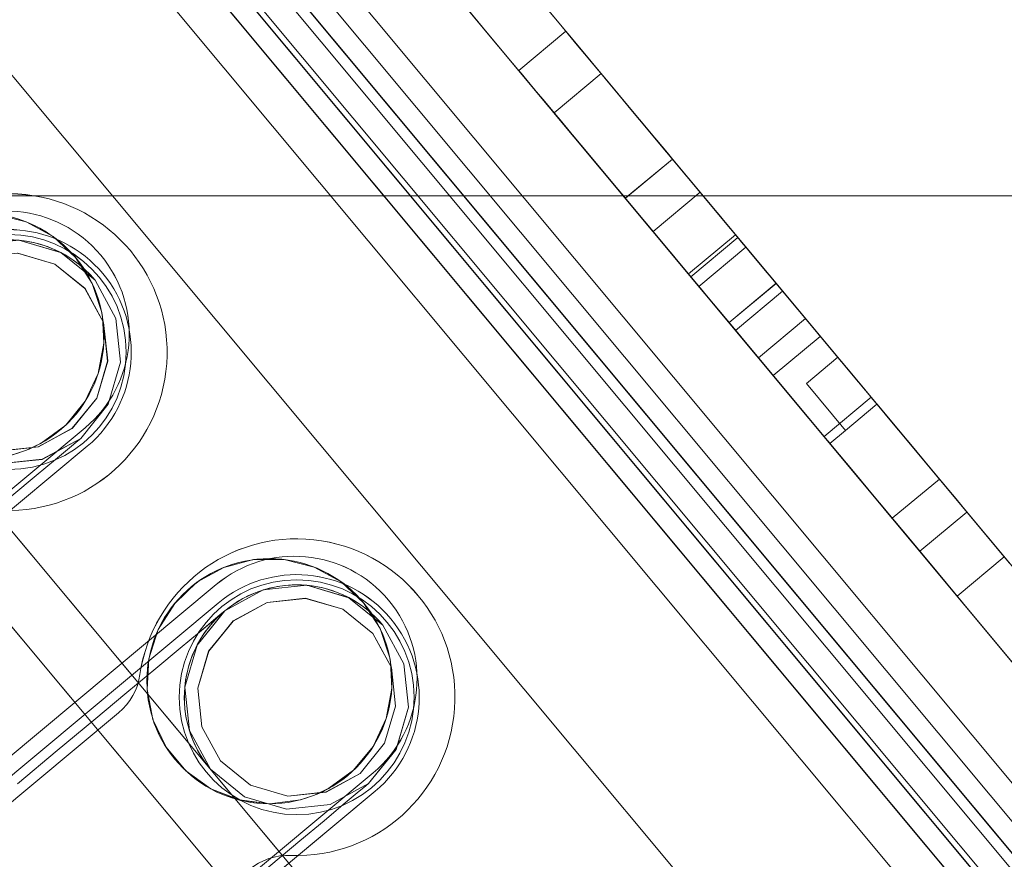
# Model space of a CAD drawing. Header units: millimetres. Extents: x -125266 to 274256, y -711690 to -301689.
# Tile 63 of 256: x -53293 to -53245, y -361020 to -360979. Entities that reach past the tile are written whole.
import ezdxf

# ---------------------------------------------------------------- set-up
doc = ezdxf.new("R2010")
doc.units = ezdxf.units.MM
doc.linetypes.add('CONTINOUS', pattern=[0])
for name, color, linetype, lineweight in [('AD Wall', 8, 'Continuous', 15), ('ARCH', 7, 'Continuous', 0), ('Equipment', 8, 'Continuous', 0), ('HVAC', 170, 'Continuous', 5), ('MEPTEK HVAC-Kitchen Fresh Air Duct', 3, 'Continuous', 30), ('MEPTEK-TEXT1', 7, 'Continuous', 30), ('P-PIPE', 3, 'Continuous', 9)]:
    doc.layers.add(name, color=color, linetype=linetype, lineweight=lineweight)
doc.layers.add('Light Equipment', color=8, linetype='Continuous')
doc.styles.get("Standard").update_dxf_attribs({"font": 'ARIALN.TTF'})
doc.styles.add('Times New Roman', font='times.ttf', dxfattribs={"height": 150})
doc.dimstyles.new('ARA-125', dxfattribs={"dimtxt": 200, "dimasz": 75, "dimexe": 0, "dimexo": 75, "dimgap": 7.5, "dimtad": 0, "dimdec": 0, "dimrnd": 5, "dimdsep": 46, "dimtxsty": 'Times New Roman', "dimblk": 'ARCHTICK', "dimcen": 56.25, "dimdle": 56.25, "dimclrd": 256, "dimclre": 256, "dimclrt": 256, "dimazin": 3, "dimtfac": 1, "dimtdec": 0, "dimtix": 1, "dimtmove": 1, "dimatfit": 3, "dimfxl": 0, "dimtolj": 1, "dimlwd": -1, "dimlwe": 0, "dimarcsym": 0})
pattern_1 = [(22.867872, (419150.544, -703283.92), (-30.845707, 73.1364), [])]

# ---------------------------------------------------------------- blocks, each defined once
blk = doc.blocks.new('A$Cf0359734')
at = {"layer": 'Equipment', "extrusion": (0, 0, -1), "elevation": -15}
for points in [[(-610.078, 1224.798, -3.802846), (-1131.035, 947.449, 3.802846)], [(-563.585, 1106.137, -3.146449), (-1057.949, 842.946, 3.146449)], [(-662.559, 307.718, -2.242091), (-652.378, 313.138, 2.242091)], [(-664.765, 312.976, -0.9995), (-654.171, 318.616, 0.9995)], [(-665.199, 312.179, -0.9995), (-654.606, 317.819, 0.9995)], [(-657.318, 310.143), (-659.373, 309.524), (-661.507, 309.741), (-663.397, 310.752), (-664.757, 312.413), (-665.376, 314.469), (-665.159, 316.602), (-664.148, 318.493), (-662.487, 319.853, -1)], [(-681.98, 297.379, -2.242091), (-671.799, 302.799, 2.242091)], [(-684.186, 302.636, -0.9995), (-673.592, 308.276, 0.9995)], [(-684.621, 301.839, -0.9995), (-674.027, 307.479, 0.9995)], [(-676.739, 299.804), (-678.794, 299.185), (-680.928, 299.401), (-682.818, 300.413), (-684.178, 302.074), (-684.797, 304.129), (-684.58, 306.263), (-683.569, 308.153), (-681.908, 309.513, -1)]]:
    blk.add_lwpolyline(points, format="xyb", close=True, dxfattribs=at)
for points in [[(-591.722, 1158.987, -3.538831), (-1086.084, 895.797), (-1091.774, 906.486), (-1091.58, 906.121), (-1086.084, 895.797), (-1084.559, 898.382), (-1083.015, 900.957), (-1081.46, 903.525), (-1079.888, 906.087), (-1078.303, 908.636), (-1076.702, 911.181)], [(-1077.22, 914.233), (-1087.359, 908.836), (-1091.168, 906.808, 3.626728), (-598.019, 1169.352)], [(-597.218, 1169.311, -3.616317), (-1091.58, 906.121), (-1091.532, 906.208), (-1091.475, 906.293), (-1091.426, 906.38), (-1091.369, 906.465), (-1091.32, 906.552), (-1091.272, 906.639), (-1091.215, 906.724), (-1091.168, 906.808), (-598.022, 1169.351)], [(-597.218, 1169.31, -3.616317), (-1091.582, 906.12, 3.616317), (-597.219, 1169.312)], [(-591.722, 1158.988, -3.538831), (-1086.084, 895.795), (-1084.554, 898.384), (-1083.015, 900.956), (-1081.455, 903.526), (-1079.889, 906.086), (-1078.304, 908.635), (-1076.703, 911.179)], [(-599.158, 1041.719, -0.011713), (-984.646, 836.489), (-990.409, 833.326), (-995.883, 829.759), (-1000.962, 825.886), (-1005.713, 821.665), (-1011.224, 815.871), (-1016.164, 809.592), (-1020.378, 803.047), (-1023.979, 796.101), (-1025.529, 792.694), (-1080.437, 895.526, 3.572618), (-594.649, 1154.151, -3.572618), (-1080.436, 895.526, 3.572618), (-594.65, 1154.151, -3.572618), (-1080.31, 895.593), (-1031.842, 804.552), (-1031.857, 804.516), (-1031.842, 804.552)], [(-546.271, 1063.035, -2.890001), (-1031.776, 804.429), (-1025.527, 792.692)]]:
    blk.add_lwpolyline(points, format="xyb", dxfattribs=at)
for points in [[(-291.028, 543.105), (-743.017, 302.473)], [(-292.438, 545.753), (-744.427, 305.122)], [(-743.016, 302.474), (-291.027, 543.105), (-743.016, 302.474), (-744.425, 305.121)], [(-245.91, 458.357), (-288.208, 537.808), (-740.197, 297.177)], [(-697.897, 217.726), (-740.196, 297.177), (-734.902, 299.996), (-740.196, 297.177), (-288.207, 537.809)], [(-728.008, 310.463), (-306.033, 535.116), (-728.008, 310.463), (-724.248, 303.401)], [(-732.607, 297.82), (-734.016, 300.467), (-294.39, 534.517)], [(-730.802, 304.671), (-301.007, 533.487), (-730.802, 304.671), (-730.238, 303.612)], [(-734.016, 300.466), (-732.606, 297.819), (-292.98, 531.869)], [(-728.72, 303.287), (-299.682, 531.7)], [(-299.821, 529.675), (-300.384, 530.734), (-726.293, 303.987)], [(-726.293, 303.987), (-300.384, 530.734)], [(-725.729, 302.928), (-299.82, 529.675), (-300.384, 530.734)], [(-725.729, 302.928), (-299.82, 529.675)], [(-298.272, 529.051), (-727.31, 300.639), (-727.982, 300.281), (-728.644, 299.928), (-729.285, 299.587), (-729.894, 299.263), (-730.455, 298.964), (-730.974, 298.688), (-731.429, 298.446), (-731.821, 298.237)], [(-728.009, 310.464), (-724.249, 303.401), (-302.273, 528.054), (-724.249, 303.401), (-302.273, 528.054), (-724.249, 303.401)], [(-714.165, 317.833), (-710.581, 319.741), (-707.775, 321.235), (-705.605, 322.391), (-703.672, 323.419), (-702.253, 324.175), (-701.131, 324.772), (-700.083, 325.33), (-698.881, 325.97), (-697.123, 326.906), (-694.735, 328.177), (-692.994, 329.105), (-691.188, 330.066), (-689.404, 331.016), (-687.736, 331.903), (-686.932, 332.332), (-686.196, 332.724), (-685.539, 333.073), (-684.687, 333.527), (-683.972, 333.907), (-683.199, 334.319), (-682.569, 334.654), (-682.029, 334.942), (-681.346, 335.305), (-680.579, 335.714), (-679.589, 336.241), (-678.614, 336.76), (-677.381, 337.417), (-675.83, 338.242), (-673.902, 339.268)], [(-677.24, 340.891), (-678.791, 340.065), (-680.024, 339.408), (-680.998, 338.89), (-681.989, 338.363), (-682.756, 337.954), (-683.439, 337.59), (-683.979, 337.303), (-684.609, 336.967), (-685.382, 336.556), (-686.097, 336.175), (-686.949, 335.722), (-687.606, 335.372), (-688.342, 334.98), (-689.146, 334.552), (-690.814, 333.664), (-692.598, 332.714), (-694.404, 331.753), (-696.145, 330.826), (-698.533, 329.554), (-700.291, 328.619), (-701.493, 327.979), (-702.541, 327.421), (-703.663, 326.823), (-705.082, 326.068), (-707.015, 325.039), (-709.185, 323.883)], [(-690.269, 330.555), (-687.595, 331.979), (-684.969, 333.377), (-682.513, 334.684), (-680.511, 335.75), (-678.997, 336.556), (-678.102, 337.032), (-677.832, 337.176), (-679.242, 339.823)], [(-686.437, 335.994), (-684.245, 337.161), (-682.276, 338.209), (-680.741, 339.027), (-679.602, 339.633), (-679.242, 339.825)], [(-679.242, 339.825), (-679.512, 339.681), (-680.407, 339.204), (-681.921, 338.398), (-683.923, 337.333), (-686.379, 336.025), (-689.005, 334.627), (-691.679, 333.204)], [(-685.026, 333.346), (-683.332, 334.248), (-681.876, 335.024), (-680.621, 335.692), (-680.219, 335.906), (-681.628, 338.553)], [(-681.629, 338.554), (-682.031, 338.34), (-683.286, 337.672), (-684.742, 336.897), (-686.436, 335.995)], [(-693.431, 332.271), (-690.366, 333.903), (-687.411, 335.475), (-684.786, 336.873), (-683.118, 337.761), (-682.001, 338.356), (-681.63, 338.553)], [(-677.832, 337.176), (-678.192, 336.984), (-679.331, 336.378), (-680.866, 335.561), (-682.836, 334.513), (-685.027, 333.346), (-686.437, 335.993)], [(-693.43, 332.269), (-692.021, 329.622), (-688.956, 331.254), (-686.001, 332.827), (-683.376, 334.225), (-681.708, 335.113), (-680.591, 335.708), (-680.22, 335.905)], [(-692.463, 329.387), (-690.795, 330.275), (-689.197, 331.126), (-688, 331.763), (-687.169, 332.206), (-686.899, 332.349), (-688.308, 334.996)], [(-688.309, 334.998), (-688.579, 334.854), (-689.41, 334.411), (-690.607, 333.774), (-692.205, 332.923), (-693.873, 332.035)], [(-695.124, 331.37), (-692.831, 332.59), (-690.592, 333.782), (-689.586, 334.318), (-688.829, 334.721), (-688.421, 334.938), (-688.31, 334.997)], [(-694.002, 328.568), (-692.557, 329.337), (-691.18, 330.07), (-690.19, 330.597), (-689.507, 330.961), (-689.285, 331.079), (-690.694, 333.726)], [(-690.859, 333.64), (-689.45, 330.993)], [(-690.695, 333.727), (-690.917, 333.609), (-691.6, 333.245), (-692.59, 332.718), (-693.967, 331.985), (-695.412, 331.216)], [(-690.697, 333.726), (-691.004, 333.563), (-691.909, 333.081), (-693.567, 332.199), (-695.414, 331.215), (-697.59, 330.056)], [(-691.393, 333.356), (-693.5, 332.234), (-694.983, 331.445), (-695.904, 330.954), (-696.349, 330.717), (-696.222, 330.785), (-695.306, 331.273), (-693.13, 332.431), (-691.944, 333.062), (-691.107, 333.508), (-690.874, 333.632), (-691.499, 333.299), (-692.51, 332.761), (-694.083, 331.924), (-696.296, 330.746), (-698.525, 329.559), (-701.23, 328.119), (-704.449, 326.405)], [(-703.039, 323.757), (-700.99, 324.847), (-699.592, 325.591), (-698.772, 326.028), (-698.444, 326.203), (-698.703, 326.065), (-699.629, 325.572), (-700.958, 324.864), (-702.409, 324.092), (-703.727, 323.39), (-704.638, 322.905), (-704.887, 322.773), (-704.754, 322.843), (-704.161, 323.159), (-702.78, 323.895), (-700.524, 325.095), (-697.835, 326.527), (-694.346, 328.385), (-689.983, 330.707), (-691.393, 333.354)], [(-704.448, 326.406), (-702.399, 327.496), (-701.001, 328.24), (-700.181, 328.677), (-699.852, 328.852), (-700.112, 328.714), (-701.044, 328.218), (-702.367, 327.513), (-703.823, 326.738), (-705.136, 326.039), (-706.047, 325.554), (-706.296, 325.422), (-706.163, 325.492), (-705.57, 325.808), (-704.448, 326.406), (-702.717, 327.327), (-700.292, 328.618), (-697.851, 329.917), (-694.897, 331.49), (-691.392, 333.356)], [(-691.679, 333.203), (-697.593, 330.055)], [(-693.714, 328.721), (-691.421, 329.942), (-689.182, 331.134), (-688.176, 331.669), (-687.419, 332.072), (-687.011, 332.29), (-686.9, 332.349)], [(-695.414, 331.215), (-697.59, 330.056), (-693.429, 332.272)], [(-698.83, 325.997), (-692.461, 329.388), (-693.87, 332.035)], [(-693.871, 332.037), (-697.588, 330.058)], [(-689.287, 331.078), (-689.594, 330.914), (-690.5, 330.432), (-692.157, 329.55), (-694.004, 328.566), (-695.414, 331.214), (-694.004, 328.566), (-698.827, 325.999)], [(-695.123, 331.37), (-697.59, 330.056), (-696.652, 328.293), (-697.59, 330.056)], [(-689.982, 330.708), (-692.089, 329.586), (-693.572, 328.797), (-694.493, 328.306), (-694.938, 328.07), (-694.917, 328.081), (-694.366, 328.374), (-693.159, 329.017), (-691.719, 329.783), (-690.533, 330.415), (-689.696, 330.86), (-689.463, 330.984), (-690.088, 330.651), (-691.338, 329.986), (-693.386, 328.895), (-695.843, 327.588), (-699.035, 325.888), (-703.038, 323.757), (-704.447, 326.404)], [(-690.269, 330.555), (-707.417, 321.426)], [(-695.008, 328.032), (-696.417, 330.679)], [(-699.297, 326.882), (-696.65, 328.291), (-697.589, 330.054), (-696.65, 328.291)], [(-697.589, 330.057), (-697.589, 330.057)], [(-697.589, 330.057), (-697.589, 330.057)], [(-697.589, 330.057), (-697.589, 330.057)], [(-707.418, 321.425), (-708.827, 324.072), (-707.418, 321.425), (-692.022, 329.622)], [(-699.838, 328.86), (-698.429, 326.213)], [(-694.005, 328.566), (-698.828, 325.998), (-699.299, 326.882), (-698.828, 325.998), (-699.299, 326.882), (-698.828, 325.998), (-693.714, 328.721)], [(-696.65, 328.294), (-696.65, 328.294)], [(-696.65, 328.294), (-696.65, 328.294)], [(-696.65, 328.294), (-696.65, 328.294)], [(-696.651, 328.29), (-699.298, 326.881), (-696.651, 328.29), (-699.298, 326.881), (-700.237, 328.644), (-699.298, 326.881)], [(-700.238, 328.647), (-708.826, 324.075)], [(-700.241, 328.645), (-700.241, 328.645)], [(-708.828, 324.074), (-700.241, 328.645)], [(-699.303, 326.882), (-699.303, 326.882)], [(-699.303, 326.882), (-699.303, 326.882)], [(-699.303, 326.882), (-699.303, 326.882)], [(-698.832, 325.998), (-698.832, 325.998)], [(-698.832, 325.998), (-698.832, 325.998)], [(-704.891, 322.77), (-706.301, 325.417)], [(-656.799, 321.012), (-658.291, 321.223), (-659.784, 321.053), (-661.189, 320.516), (-662.42, 319.65), (-663.395, 318.506), (-663.492, 318.345), (-664.052, 317.15), (-664.355, 315.677), (-664.277, 314.177), (-663.832, 312.742), (-663.048, 311.461), (-662.518, 310.887), (-661.961, 310.415)], [(-707.419, 321.426), (-707.419, 321.426)], [(-661.186, 320.519), (-661.186, 320.519)], [(-664.757, 312.412), (-664.672, 312.254), (-664.418, 311.777), (-663.998, 310.988), (-663.421, 309.903), (-662.693, 308.537)], [(-664.766, 312.973), (-664.766, 312.973)], [(-665.199, 312.179), (-665.199, 312.179)], [(-680.611, 310.177), (-680.611, 310.177)], [(-673.591, 308.275), (-673.591, 308.275)], [(-674.469, 307.244), (-674.384, 307.085), (-674.13, 306.608), (-673.711, 305.82), (-673.133, 304.734), (-672.406, 303.368), (-671.54, 301.743), (-670.548, 299.879), (-669.452, 297.82), (-668.262, 295.586)], [(-672.69, 280.493), (-674.048, 283.045), (-675.395, 285.576), (-676.709, 288.043), (-677.972, 290.415), (-679.161, 292.649), (-680.26, 294.714), (-681.25, 296.572), (-682.115, 298.197), (-682.842, 299.563), (-683.42, 300.648), (-683.84, 301.437), (-684.094, 301.914), (-684.178, 302.073)], [(-674.025, 307.48), (-674.025, 307.48)], [(-671.799, 302.801), (-671.799, 302.801)], [(-684.185, 302.635), (-684.185, 302.635)], [(-684.618, 301.84), (-684.618, 301.84)], [(-671.535, 300.672), (-671.535, 300.672)], [(-681.985, 297.378), (-681.985, 297.378)]]:
    blk.add_lwpolyline(points, dxfattribs=at)
for points in [[(-300.443, 532.427), (-730.237, 303.611)], [(-300.864, 525.406), (-722.839, 300.753)], [(-310.659, 510.899), (-706.676, 300.066)], [(-289.408, 506.011), (-713.146, 280.42), (-711.737, 277.773), (-713.146, 280.42)], [(-702.911, 282.47), (-704.632, 281.554), (-706.289, 280.672), (-707.814, 279.86), (-709.153, 279.147), (-710.249, 278.564), (-711.064, 278.13), (-711.567, 277.862), (-711.737, 277.772), (-713.146, 280.419), (-711.737, 277.772), (-287.998, 503.363), (-711.737, 277.772), (-711.567, 277.862), (-711.064, 278.13), (-710.249, 278.564), (-709.153, 279.147), (-707.814, 279.86), (-706.289, 280.672), (-704.632, 281.554)], [(-713.144, 280.421), (-712.975, 280.511), (-712.477, 280.776), (-711.657, 281.213), (-710.561, 281.796), (-709.221, 282.51), (-707.697, 283.321), (-706.039, 284.203), (-704.319, 285.12), (-298.237, 501.311), (-704.319, 285.12), (-706.039, 284.203), (-707.697, 283.321), (-709.221, 282.51), (-710.561, 281.796), (-711.657, 281.213), (-712.477, 280.776), (-712.975, 280.511)], [(-296.827, 498.663), (-702.909, 282.471)], [(-699.297, 326.882), (-696.65, 328.291), (-697.589, 330.054), (-696.65, 328.291)], [(-662.487, 319.852), (-660.431, 320.471), (-658.3, 320.26), (-656.407, 319.243), (-655.047, 317.582), (-654.428, 315.526), (-654.645, 313.393), (-655.656, 311.502), (-657.317, 310.142), (-655.656, 311.502), (-654.645, 313.393), (-654.428, 315.526), (-654.751, 316.591), (-655.047, 317.582), (-655.787, 318.486), (-656.407, 319.243), (-658.3, 320.26), (-660.409, 320.469), (-660.431, 320.471)], [(-662.187, 319.289), (-660.371, 319.835), (-658.482, 319.644), (-656.812, 318.753), (-655.613, 317.279), (-655.062, 315.466), (-655.252, 313.577), (-656.152, 311.909), (-657.618, 310.707), (-659.434, 310.162), (-661.32, 310.347), (-662.993, 311.243), (-664.189, 312.713), (-664.743, 314.531), (-664.55, 316.414), (-663.653, 318.087)], [(-657.618, 310.706), (-659.434, 310.161), (-661.322, 310.351), (-662.995, 311.248), (-664.192, 312.717), (-664.743, 314.53), (-664.552, 316.419), (-663.653, 318.087), (-662.186, 319.289), (-660.371, 319.834), (-658.485, 319.649), (-656.812, 318.752), (-655.615, 317.283), (-655.064, 315.47), (-655.255, 313.582), (-656.151, 311.908)], [(-657.318, 310.144), (-659.374, 309.525), (-661.504, 309.736), (-663.397, 310.753), (-664.757, 312.414), (-665.376, 314.469), (-665.16, 316.603), (-664.148, 318.493), (-662.487, 319.853), (-664.148, 318.493), (-665.16, 316.603), (-665.376, 314.469), (-664.757, 312.414), (-663.397, 310.753), (-661.504, 309.736), (-659.374, 309.525)], [(-664.765, 312.976), (-642.676, 271.485)], [(-643.58, 271.572), (-665.199, 312.179)], [(-679.205, 310.714), (-680.611, 310.176), (-681.842, 309.31), (-682.816, 308.166), (-682.914, 308.005), (-683.474, 306.81), (-683.777, 305.338), (-683.698, 303.837), (-683.254, 302.402), (-682.469, 301.121), (-681.94, 300.547), (-681.383, 300.075), (-680.076, 299.331), (-678.625, 298.941), (-677.119, 298.921), (-675.655, 299.272), (-674.326, 299.98), (-673.217, 300.998), (-672.399, 302.256), (-671.912, 303.677), (-671.8, 305.177), (-672.061, 306.662), (-672.681, 308.031), (-673.623, 309.201), (-674.829, 310.101), (-676.22, 310.672), (-677.712, 310.883)], [(-681.908, 309.513), (-679.852, 310.131), (-677.722, 309.92), (-675.828, 308.903), (-674.468, 307.242), (-673.849, 305.187), (-674.066, 303.054), (-675.077, 301.163), (-676.738, 299.803), (-675.077, 301.163), (-674.066, 303.054), (-673.849, 305.187), (-674.172, 306.252), (-674.468, 307.242), (-675.208, 308.147), (-675.828, 308.903), (-677.722, 309.92), (-679.83, 310.129), (-679.852, 310.131)], [(-681.608, 308.95), (-679.792, 309.495), (-677.903, 309.305), (-676.233, 308.414), (-675.034, 306.939), (-674.483, 305.126), (-674.673, 303.238), (-675.573, 301.57), (-677.039, 300.368), (-678.855, 299.822), (-680.741, 300.008), (-682.414, 300.904), (-683.61, 302.373), (-684.164, 304.192), (-683.971, 306.075), (-683.074, 307.748)], [(-677.039, 300.367), (-678.855, 299.822), (-680.743, 300.012), (-682.416, 300.908), (-683.613, 302.378), (-684.164, 304.191), (-683.973, 306.079), (-683.074, 307.747), (-682.388, 308.309), (-681.608, 308.949), (-679.792, 309.495), (-677.906, 309.309), (-676.233, 308.413), (-675.036, 306.944), (-674.485, 305.131), (-674.676, 303.242), (-675.572, 301.569)], [(-676.739, 299.804), (-678.795, 299.185), (-680.925, 299.397), (-682.819, 300.413), (-684.178, 302.074), (-684.797, 304.13), (-684.581, 306.263), (-683.569, 308.154), (-681.908, 309.514), (-683.569, 308.154), (-684.581, 306.263), (-684.797, 304.13), (-684.178, 302.074), (-682.819, 300.413), (-680.925, 299.397), (-678.795, 299.185)], [(-651.503, 266.785), (-673.593, 308.276)], [(-674.026, 307.477), (-652.408, 266.87)], [(-671.799, 302.799), (-671.853, 302.532), (-671.884, 302.257), (-671.888, 301.983), (-671.865, 301.71), (-671.815, 301.438), (-671.749, 301.174), (-671.654, 300.919), (-671.535, 300.67), (-671.654, 300.919), (-671.749, 301.174), (-671.815, 301.438), (-671.865, 301.71), (-671.888, 301.983), (-671.884, 302.257), (-671.853, 302.532)], [(-684.186, 302.637), (-662.097, 261.146)], [(-663.002, 261.232), (-684.621, 301.839)], [(-671.536, 300.672), (-656.665, 272.74)], [(-680.363, 295.97), (-680.5, 296.203), (-680.661, 296.429), (-680.844, 296.631), (-681.042, 296.825), (-681.256, 296.996), (-681.485, 297.146), (-681.73, 297.274), (-681.982, 297.378), (-681.73, 297.274), (-681.485, 297.146), (-681.256, 296.996), (-681.042, 296.825), (-680.844, 296.631), (-680.661, 296.429), (-680.5, 296.203)]]:
    blk.add_lwpolyline(points, close=True, dxfattribs=at)
at = {"layer": 'Equipment', "extrusion": (0, 0, -1)}
for centre, radius in [((-658.367, 315.222, -15), 6.002), ((-659.903, 315, -15), 5.751), ((-659.903, 315, -15), 5.751), ((-677.793, 304.881, -15), 6), ((-679.324, 304.659, -15), 5.75), ((-679.324, 304.659, -15), 5.75)]:
    blk.add_circle(centre, radius, dxfattribs=at)
for centre, radius, start, end in [((-625.132, 625.132, -15), 625.132, 145.142558, 90.917696), ((-624.647, 624.948, -15), 545.055, 148.86045, 87.1998), ((-624.649, 624.946, -15), 545.055, 148.86045, 87.1998), ((-624.649, 624.946, -15), 545.055, 148.86045, 87.1998), ((-624.649, 624.946, -15), 545.055, 148.86045, 87.1998), ((-624.648, 624.948, -15), 535.053, 147.01591, 89.04434), ((-624.648, 624.948, -15), 535.053, 147.01591, 89.04434)]:
    blk.add_arc(centre, radius, start, end, dxfattribs=at)
blk = doc.blocks.new('ARCH')
at = {"layer": 'AD Wall', "lineweight": 0}
h = blk.add_hatch(dxfattribs=at)
h.set_pattern_fill('ANSI31', color=256, scale=25, angle=-22.1321)
h.set_pattern_definition(pattern_1)
edge = h.paths.add_edge_path()
edge.add_arc((-53209.777, -360694.998), 761.132, 66.950176, 372.725314)
edge.add_line((-52467.341, -360527.338), (-52564.885, -360549.366))
edge.add_arc((-53209.777, -360694.998), 661.132, -293.049824, 12.725314, ccw=False)
edge.add_line((-52950.923, -360086.648), (-52911.77, -359994.631))
h = blk.add_hatch(dxfattribs=at)
h.set_pattern_fill('ANSI31', color=256, scale=25, angle=-22.1321)
h.set_pattern_definition(pattern_1)
edge = h.paths.add_edge_path()
edge.add_arc((-53209.777, -360694.998), 761.132, 66.950176, 372.725314)
edge.add_line((-52467.341, -360527.338), (-52564.885, -360549.366))
edge.add_arc((-53209.777, -360694.998), 661.132, -293.049824, 12.725314, ccw=False)
edge.add_line((-52950.923, -360086.648), (-52911.77, -359994.631))
at = {"layer": 'AD Wall', "lineweight": 0, "extrusion": (0, 0, -1)}
for radius in [761.132, 761.132, 661.132, 661.132]:
    blk.add_arc((53209.777, -360694.998, -5.049), radius, 167.274686, 113.049824, dxfattribs=at)
at = {"layer": 'Light Equipment', "lineweight": 0, "extrusion": (0, 0, -1), "elevation": -5.049}
for points in [[(52997.285, -360133.855, -3.802846), (52619.203, -360587.036, 3.802846)], [(53085.056, -360226.257, -3.146449), (52726.274, -360656.304, 3.146449)], [(53294.175, -361003.134, -2.242091), (53301.564, -360994.277, 2.242091)], [(53290.15, -360999.095, -0.9995), (53297.839, -360989.879, 0.9995)], [(53290.048, -360999.997, -0.9995), (53297.737, -360990.781, 0.9995)], [(53298.116, -360998.913), (53296.445, -361000.261), (53294.387, -361000.864), (53292.255, -361000.639), (53290.37, -360999.613), (53289.022, -360997.942), (53288.419, -360995.884), (53288.643, -360993.752), (53289.67, -360991.866, -1)], [(53280.08, -361020.028, -2.242091), (53287.469, -361011.172, 2.242091)], [(53276.056, -361015.989, -0.9995), (53283.744, -361006.774, 0.9995)], [(53275.953, -361016.892, -0.9995), (53283.641, -361007.676, 0.9995)], [(53284.021, -361015.807), (53282.35, -361017.155), (53280.293, -361017.758), (53278.16, -361017.534), (53276.275, -361016.507), (53274.927, -361014.836), (53274.324, -361012.779), (53274.549, -361010.646), (53275.575, -361008.761, -1)]]:
    blk.add_lwpolyline(points, format="xyb", close=True, dxfattribs=at)
for points in [[(52681.566, -360597.53), (52674.208, -360606.349), (52671.443, -360609.663, 3.626728), (53029.343, -360180.672)], [(53030.101, -360180.409, -3.616317), (52671.32, -360610.454), (52671.332, -360610.355), (52671.353, -360610.255), (52671.365, -360610.156), (52671.386, -360610.056), (52671.399, -360609.957), (52671.411, -360609.858), (52671.432, -360609.758), (52671.443, -360609.663), (53029.342, -360180.674)], [(53030.101, -360180.41, -3.616317), (52671.318, -360610.456, 3.616317), (53030.101, -360180.408)], [(53039.081, -360187.901, -3.538831), (52680.301, -360617.948), (52680.744, -360614.974), (52681.2, -360612.012), (52681.677, -360609.043), (52682.163, -360606.082), (52682.671, -360603.124), (52683.196, -360600.164)], [(53039.082, -360187.901, -3.538831), (52680.301, -360617.947), (52671.003, -360610.189), (52671.321, -360610.454), (52680.301, -360617.947), (52680.74, -360614.977), (52681.2, -360612.01), (52681.673, -360609.046), (52682.163, -360606.081), (52682.671, -360603.122), (52683.196, -360600.162)], [(53076.373, -360299.33, -0.011713), (52796.609, -360634.668), (52792.462, -360639.77), (52788.735, -360645.136), (52785.489, -360650.637), (52782.678, -360656.337), (52779.757, -360663.781), (52777.546, -360671.458), (52776.108, -360679.109), (52775.39, -360686.899), (52775.238, -360690.639), (52685.634, -360616.071, 3.572618), (53038.192, -360193.484, -3.572618), (52685.634, -360616.07, 3.572618), (53038.191, -360193.484, -3.572618), (52685.726, -360615.961), (52764.922, -360682.033), (52764.921, -360682.072), (52764.922, -360682.033)], [(53117.333, -360259.66, -2.890001), (52765.029, -360682.122), (52775.24, -360690.64)]]:
    blk.add_lwpolyline(points, format="xyb", dxfattribs=at)
for points in [[(53549.65, -360645.12), (53221.621, -361038.305)], [(53547.346, -360643.197), (53219.317, -361036.382)], [(53221.622, -361038.304), (53549.65, -360645.119), (53221.622, -361038.304), (53219.319, -361036.382)], [(53623.372, -360706.625), (53554.257, -360648.964), (53226.229, -361042.148)], [(53295.344, -361099.809), (53226.229, -361042.148), (53230.072, -361037.542), (53226.229, -361042.148), (53554.258, -360648.963)], [(53233.017, -361038.693), (53230.714, -361036.772), (53549.771, -360654.341)], [(53230.715, -361036.773), (53233.018, -361038.694), (53552.074, -360656.263)], [(53232.108, -361031.667), (53544.03, -360657.788), (53232.108, -361031.667), (53233.029, -361032.435)], [(53232.513, -361025.249), (53538.76, -360658.173), (53232.513, -361025.249), (53238.657, -361030.375)], [(53234.558, -361032.165), (53545.93, -360658.945)], [(53237.464, -361031.371), (53546.565, -360660.872), (53545.644, -360660.104)], [(53546.565, -360660.872), (53545.644, -360660.104), (53236.542, -361030.602)], [(53236.542, -361030.602), (53545.643, -360660.104)], [(53548.234, -360660.866), (53236.862, -361034.087), (53236.374, -361034.671), (53235.893, -361035.247), (53235.428, -361035.804), (53234.987, -361036.334), (53234.579, -361036.822), (53234.203, -361037.274), (53233.872, -361037.67), (53233.588, -361038.01)], [(53237.464, -361031.371), (53546.565, -360660.872)], [(53232.513, -361025.249), (53238.657, -361030.374), (53544.903, -360663.298), (53238.657, -361030.374), (53544.903, -360663.298), (53238.657, -361030.374)], [(53242.56, -361013.207), (53245.161, -361010.089), (53247.198, -361007.648), (53248.773, -361005.76), (53250.175, -361004.079), (53251.205, -361002.845), (53252.02, -361001.868), (53252.78, -361000.956), (53253.653, -360999.911), (53254.928, -360998.382), (53256.661, -360996.305), (53257.925, -360994.79), (53259.235, -360993.219), (53260.53, -360991.667), (53261.741, -360990.216), (53262.325, -360989.516), (53262.859, -360988.876), (53263.335, -360988.305), (53263.954, -360987.563), (53264.472, -360986.942), (53265.033, -360986.269), (53265.491, -360985.721), (53265.883, -360985.252), (53266.378, -360984.657), (53266.935, -360983.99), (53267.654, -360983.128), (53268.361, -360982.281), (53269.256, -360981.208), (53270.382, -360979.858), (53271.781, -360978.182)], [(53268.078, -360977.936), (53266.952, -360979.286), (53266.057, -360980.359), (53265.35, -360981.206), (53264.632, -360982.068), (53264.074, -360982.735), (53263.579, -360983.329), (53263.187, -360983.799), (53262.73, -360984.347), (53262.169, -360985.02), (53261.65, -360985.641), (53261.031, -360986.383), (53260.555, -360986.954), (53260.021, -360987.594), (53259.437, -360988.294), (53258.226, -360989.745), (53256.932, -360991.297), (53255.621, -360992.867), (53254.357, -360994.383), (53252.624, -360996.46), (53251.349, -360997.989), (53250.476, -360999.034), (53249.716, -360999.946), (53248.901, -361000.922), (53247.871, -361002.157), (53246.469, -361003.838), (53244.894, -361005.726)], [(53259.903, -360992.419), (53261.843, -360990.093), (53263.749, -360987.809), (53265.532, -360985.672), (53266.984, -360983.931), (53268.083, -360982.614), (53268.732, -360981.836), (53268.928, -360981.601), (53266.626, -360979.68)], [(53261.403, -360985.938), (53262.994, -360984.031), (53264.423, -360982.318), (53265.537, -360980.982), (53266.363, -360979.992), (53266.625, -360979.679)], [(53266.624, -360979.679), (53266.429, -360979.914), (53265.779, -360980.692), (53264.68, -360982.009), (53263.228, -360983.75), (53261.445, -360985.887), (53259.539, -360988.171), (53257.599, -360990.497)], [(53268.928, -360981.601), (53268.667, -360981.914), (53267.841, -360982.904), (53266.727, -360984.24), (53265.297, -360985.953), (53263.707, -360987.86), (53261.404, -360985.938)], [(53263.708, -360987.858), (53264.937, -360986.385), (53265.994, -360985.118), (53266.905, -360984.027), (53267.197, -360983.676), (53264.894, -360981.755)], [(53264.893, -360981.754), (53264.601, -360982.104), (53263.69, -360983.196), (53262.633, -360984.462), (53261.404, -360985.936)], [(53256.327, -360992.021), (53258.552, -360989.355), (53260.696, -360986.785), (53262.602, -360984.501), (53263.812, -360983.05), (53264.623, -360982.078), (53264.892, -360981.756)], [(53256.328, -360992.022), (53258.631, -360993.943), (53260.856, -360991.277), (53263, -360988.707), (53264.906, -360986.423), (53266.116, -360984.972), (53266.927, -360984), (53267.196, -360983.678)], [(53258.31, -360994.328), (53259.521, -360992.877), (53260.681, -360991.486), (53261.549, -360990.446), (53262.152, -360989.723), (53262.348, -360989.488), (53260.046, -360987.567)], [(53260.045, -360987.566), (53259.849, -360987.8), (53259.245, -360988.524), (53258.377, -360989.564), (53257.217, -360990.955), (53256.006, -360992.406)], [(53255.099, -360993.494), (53256.762, -360991.5), (53258.388, -360989.551), (53259.118, -360988.676), (53259.667, -360988.018), (53259.963, -360987.663), (53260.044, -360987.567)], [(53294.502, -360988.65), (53293.04, -360989.016), (53291.721, -360989.736), (53290.622, -360990.763), (53289.808, -360992.029), (53289.336, -360993.456), (53289.306, -360993.642), (53289.238, -360994.959), (53289.512, -360996.438), (53290.15, -360997.798), (53291.103, -360998.96), (53292.312, -360999.851), (53293.019, -361000.184), (53293.712, -361000.411)], [(53257.403, -360995.416), (53259.066, -360993.422), (53260.692, -360991.474), (53261.422, -360990.599), (53261.971, -360989.94), (53262.267, -360989.585), (53262.348, -360989.489)], [(53257.193, -360995.667), (53258.242, -360994.41), (53259.241, -360993.212), (53259.96, -360992.351), (53260.455, -360991.757), (53260.617, -360991.563), (53258.314, -360989.642)], [(53258.194, -360989.784), (53260.496, -360991.705)], [(53258.313, -360989.641), (53258.151, -360989.835), (53257.656, -360990.429), (53256.937, -360991.29), (53255.938, -360992.487), (53254.889, -360993.745)], [(53258.311, -360989.643), (53258.088, -360989.91), (53257.431, -360990.698), (53256.229, -360992.139), (53254.888, -360993.747), (53253.309, -360995.639)], [(53257.806, -360990.249), (53256.277, -360992.082), (53255.201, -360993.371), (53254.532, -360994.173), (53254.21, -360994.559), (53254.302, -360994.449), (53254.967, -360993.652), (53256.546, -360991.759), (53257.406, -360990.728), (53258.014, -360990), (53258.183, -360989.797), (53257.729, -360990.341), (53256.995, -360991.22), (53255.854, -360992.588), (53254.248, -360994.513), (53252.63, -360996.452), (53250.667, -360998.806), (53248.331, -361001.606)], [(53250.635, -361003.528), (53252.122, -361001.746), (53253.136, -361000.53), (53253.732, -360999.816), (53253.97, -360999.53), (53253.782, -360999.756), (53253.109, -361000.562), (53252.145, -361001.718), (53251.092, -361002.98), (53250.135, -361004.127), (53249.474, -361004.919), (53249.294, -361005.135), (53249.39, -361005.02), (53249.82, -361004.504), (53250.823, -361003.302), (53252.46, -361001.34), (53254.412, -360999.001), (53256.944, -360995.966), (53260.11, -360992.171), (53257.807, -360990.25)], [(53248.332, -361001.605), (53249.819, -360999.823), (53250.833, -360998.607), (53251.429, -360997.893), (53251.667, -360997.607), (53251.479, -360997.833), (53250.802, -360998.644), (53249.842, -360999.795), (53248.785, -361001.062), (53247.832, -361002.204), (53247.171, -361002.996), (53246.991, -361003.212), (53247.087, -361003.097), (53247.517, -361002.581), (53248.332, -361001.605), (53249.588, -361000.099), (53251.348, -360997.99), (53253.119, -360995.867), (53255.263, -360993.297), (53257.807, -360990.248)], [(53257.599, -360990.497), (53253.307, -360995.642)], [(53290.624, -360990.759), (53290.624, -360990.759)], [(53290.37, -360999.614), (53290.508, -360999.729), (53290.923, -361000.075), (53291.609, -361000.647), (53292.553, -361001.435), (53293.741, -361002.426)], [(53260.615, -360991.565), (53260.392, -360991.832), (53259.735, -360992.62), (53258.533, -360994.061), (53257.192, -360995.669), (53254.889, -360993.748), (53257.192, -360995.669), (53253.691, -360999.864)], [(53260.111, -360992.17), (53258.581, -360994.003), (53257.506, -360995.292), (53256.837, -360996.094), (53256.514, -360996.481), (53256.53, -360996.462), (53256.929, -360995.983), (53257.805, -360994.933), (53258.85, -360993.681), (53259.711, -360992.649), (53260.318, -360991.921), (53260.487, -360991.719), (53260.034, -360992.262), (53259.127, -360993.349), (53257.64, -360995.131), (53255.857, -360997.268), (53253.54, -361000.045), (53250.636, -361003.527), (53248.333, -361001.606)], [(53259.902, -360992.42), (53247.457, -361007.337)], [(53253.689, -360999.867), (53258.312, -360994.326), (53256.009, -360992.405)], [(53254.888, -360993.747), (53253.309, -360995.639), (53256.329, -360992.02)], [(53256.008, -360992.404), (53253.311, -360995.637)], [(53255.099, -360993.493), (53253.309, -360995.639), (53254.842, -360996.919), (53253.309, -360995.639)], [(53247.457, -361007.337), (53245.154, -361005.416), (53247.457, -361007.337), (53258.63, -360993.944)], [(53256.464, -360996.541), (53254.161, -360994.62)], [(53257.191, -360995.67), (53253.691, -360999.865), (53252.921, -360999.224), (53253.691, -360999.865), (53252.921, -360999.224), (53253.691, -360999.865), (53257.402, -360995.416)], [(53252.923, -360999.224), (53254.845, -360996.921), (53253.311, -360995.641), (53254.845, -360996.921)], [(53253.31, -360995.638), (53253.31, -360995.638)], [(53253.31, -360995.638), (53253.31, -360995.638)], [(53253.31, -360995.638), (53253.31, -360995.638)], [(53254.844, -360996.922), (53252.923, -360999.225), (53254.844, -360996.922), (53252.923, -360999.225), (53251.389, -360997.945), (53252.923, -360999.225)], [(53254.843, -360996.917), (53254.843, -360996.917)], [(53254.843, -360996.917), (53254.843, -360996.917)], [(53254.843, -360996.917), (53254.843, -360996.917)], [(53251.677, -360997.595), (53253.98, -360999.516)], [(53251.387, -360997.943), (53245.155, -361005.413)], [(53251.385, -360997.945), (53251.385, -360997.945)], [(53245.153, -361005.415), (53251.385, -360997.945)], [(53290.15, -360999.098), (53290.15, -360999.098)], [(53252.918, -360999.225), (53252.918, -360999.225)], [(53252.918, -360999.225), (53252.918, -360999.225)], [(53252.918, -360999.225), (53252.918, -360999.225)], [(53290.049, -360999.997), (53290.049, -360999.997)], [(53253.687, -360999.866), (53253.687, -360999.866)], [(53253.687, -360999.866), (53253.687, -360999.866)], [(53249.29, -361005.139), (53246.988, -361003.218)], [(53283.745, -361006.775), (53283.745, -361006.775)], [(53247.455, -361007.337), (53247.455, -361007.337)], [(53283.643, -361007.674), (53283.643, -361007.674)], [(53276.526, -361007.657), (53276.526, -361007.657)], [(53283.321, -361008.06), (53283.459, -361008.176), (53283.874, -361008.521), (53284.56, -361009.094), (53285.504, -361009.882), (53286.692, -361010.873), (53288.106, -361012.053), (53289.727, -361013.405), (53291.519, -361014.9), (53293.462, -361016.521)], [(53295.047, -361032.17), (53292.827, -361030.318), (53290.626, -361028.481), (53288.48, -361026.691), (53286.417, -361024.969), (53284.473, -361023.348), (53282.677, -361021.849), (53281.06, -361020.501), (53279.646, -361019.321), (53278.458, -361018.33), (53277.514, -361017.542), (53276.828, -361016.97), (53276.413, -361016.624), (53276.275, -361016.508)], [(53287.468, -361011.17), (53287.468, -361011.17)], [(53288.515, -361013.042), (53288.515, -361013.042)], [(53276.057, -361015.991), (53276.057, -361015.991)], [(53275.955, -361016.89), (53275.955, -361016.89)], [(53280.076, -361020.031), (53280.076, -361020.031)]]:
    blk.add_lwpolyline(points, dxfattribs=at)
for points in [[(53544.951, -360658.557), (53233.03, -361032.436)], [(53547.207, -360665.22), (53240.96, -361032.296)], [(53565.125, -360678.869), (53257.599, -361047.479), (53259.902, -361049.401), (53257.599, -361047.479)], [(53266.308, -361041.724), (53265.059, -361043.221), (53263.856, -361044.662), (53262.75, -361045.989), (53261.778, -361047.154), (53260.982, -361048.107), (53260.39, -361048.816), (53260.025, -361049.254), (53259.903, -361049.401), (53257.6, -361047.48), (53259.903, -361049.401), (53567.428, -360680.791), (53259.903, -361049.401), (53260.025, -361049.254), (53260.39, -361048.816), (53260.982, -361048.107), (53261.778, -361047.154), (53262.75, -361045.989), (53263.856, -361044.662), (53265.059, -361043.221)], [(53543.598, -360682.348), (53256.191, -361026.843)], [(53257.6, -361047.478), (53257.723, -361047.33), (53258.085, -361046.897), (53258.68, -361046.183), (53259.475, -361045.23), (53260.448, -361044.065), (53261.554, -361042.739), (53262.757, -361041.297), (53264.006, -361039.8), (53558.717, -360686.55), (53264.006, -361039.8), (53262.757, -361041.297), (53261.554, -361042.739), (53260.448, -361044.065), (53259.475, -361045.23), (53258.68, -361046.183), (53258.085, -361046.897), (53257.723, -361047.33)], [(53561.021, -360688.471), (53266.309, -361041.722)], [(53289.67, -360991.867), (53291.341, -360990.519), (53293.394, -360989.912), (53295.531, -360990.141), (53297.417, -360991.167), (53298.764, -360992.838), (53299.368, -360994.896), (53299.143, -360997.028), (53298.117, -360998.914), (53299.143, -360997.028), (53299.368, -360994.896), (53298.764, -360992.838), (53298.065, -360991.973), (53297.417, -360991.167), (53296.391, -360990.608), (53295.531, -360990.141), (53293.394, -360989.912), (53291.362, -360990.513), (53291.341, -360990.519)], [(53290.16, -360992.275), (53291.636, -360991.086), (53293.458, -360990.551), (53295.34, -360990.747), (53297.007, -360991.661), (53298.2, -360993.133), (53298.735, -360994.954), (53298.531, -360996.838), (53297.625, -360998.504), (53296.149, -360999.693), (53294.332, -361000.232), (53292.445, -361000.032), (53290.783, -360999.122), (53289.585, -360997.646), (53289.054, -360995.829), (53289.254, -360993.941)], [(53297.626, -360998.504), (53296.149, -360999.694), (53294.328, -361000.229), (53292.441, -361000.029), (53290.779, -360999.119), (53289.585, -360997.647), (53289.05, -360995.825), (53289.255, -360993.942), (53290.161, -360992.276), (53291.637, -360991.086), (53293.454, -360990.548), (53295.341, -360990.747), (53297.003, -360991.658), (53298.197, -360993.13), (53298.732, -360994.951), (53298.532, -360996.838)], [(53298.116, -360998.913), (53296.445, -361000.26), (53294.392, -361000.867), (53292.255, -361000.639), (53290.369, -360999.613), (53289.021, -360997.942), (53288.418, -360995.884), (53288.643, -360993.751), (53289.669, -360991.866), (53288.643, -360993.751), (53288.418, -360995.884), (53289.021, -360997.942), (53290.369, -360999.613), (53292.255, -361000.639), (53294.392, -361000.867), (53296.445, -361000.26)], [(53252.923, -360999.224), (53254.845, -360996.921), (53253.311, -360995.641), (53254.845, -360996.921)], [(53290.15, -360999.095), (53326.243, -361029.207)], [(53325.373, -361029.467), (53290.049, -360999.997)], [(53277.626, -361006.631), (53276.527, -361007.658), (53275.713, -361008.924), (53275.241, -361010.351), (53275.211, -361010.537), (53275.143, -361011.854), (53275.417, -361013.333), (53276.055, -361014.693), (53277.008, -361015.855), (53278.217, -361016.746), (53278.924, -361017.078), (53279.617, -361017.305), (53281.108, -361017.503), (53282.599, -361017.317), (53284.001, -361016.769), (53285.225, -361015.892), (53286.19, -361014.736), (53286.833, -361013.374), (53287.117, -361011.901), (53287.033, -361010.401), (53286.572, -361008.969), (53285.771, -361007.692), (53284.681, -361006.658), (53283.367, -361005.929), (53281.91, -361005.549), (53280.407, -361005.545), (53278.945, -361005.911)], [(53319.837, -361036.886), (53283.744, -361006.774)], [(53275.575, -361008.761), (53277.247, -361007.414), (53279.3, -361006.807), (53281.437, -361007.035), (53283.322, -361008.061), (53284.67, -361009.732), (53285.273, -361011.79), (53285.048, -361013.922), (53284.022, -361015.808), (53285.048, -361013.922), (53285.273, -361011.79), (53284.67, -361009.732), (53283.97, -361008.867), (53283.322, -361008.061), (53282.296, -361007.502), (53281.437, -361007.035), (53279.3, -361006.807), (53277.267, -361007.407), (53277.247, -361007.414)], [(53283.643, -361007.677), (53318.967, -361037.148)], [(53276.065, -361009.17), (53277.542, -361007.98), (53279.363, -361007.445), (53281.246, -361007.641), (53282.912, -361008.555), (53284.106, -361010.027), (53284.641, -361011.848), (53284.436, -361013.732), (53283.531, -361015.398), (53282.054, -361016.587), (53280.237, -361017.126), (53278.35, -361016.926), (53276.688, -361016.016), (53275.49, -361014.54), (53274.96, -361012.723), (53275.16, -361010.836)], [(53283.531, -361015.399), (53282.055, -361016.588), (53280.234, -361017.123), (53278.346, -361016.923), (53276.684, -361016.013), (53275.491, -361014.541), (53274.956, -361012.72), (53275.16, -361010.836), (53275.584, -361010.057), (53276.066, -361009.17), (53277.542, -361007.981), (53279.359, -361007.442), (53281.246, -361007.642), (53282.909, -361008.552), (53284.102, -361010.024), (53284.637, -361011.845), (53284.437, -361013.733)], [(53284.021, -361015.807), (53282.35, -361017.155), (53280.297, -361017.762), (53278.16, -361017.533), (53276.274, -361016.507), (53274.927, -361014.836), (53274.324, -361012.778), (53274.548, -361010.646), (53275.574, -361008.76), (53274.548, -361010.646), (53274.324, -361012.778), (53274.927, -361014.836), (53276.274, -361016.507), (53278.16, -361017.533), (53280.297, -361017.762), (53282.35, -361017.155)], [(53287.469, -361011.172), (53287.519, -361011.44), (53287.594, -361011.706), (53287.694, -361011.961), (53287.818, -361012.205), (53287.967, -361012.439), (53288.127, -361012.658), (53288.311, -361012.859), (53288.516, -361013.045), (53288.311, -361012.859), (53288.127, -361012.658), (53287.967, -361012.439), (53287.818, -361012.205), (53287.694, -361011.961), (53287.594, -361011.706), (53287.519, -361011.44)], [(53288.513, -361013.043), (53312.812, -361033.315)], [(53276.055, -361015.989), (53312.148, -361046.101)], [(53311.278, -361046.362), (53275.953, -361016.891)], [(53282.109, -361020.724), (53281.894, -361020.56), (53281.659, -361020.411), (53281.414, -361020.293), (53281.157, -361020.188), (53280.895, -361020.11), (53280.626, -361020.057), (53280.351, -361020.031), (53280.079, -361020.03), (53280.351, -361020.031), (53280.626, -361020.057), (53280.895, -361020.11), (53281.157, -361020.188), (53281.414, -361020.293), (53281.659, -361020.411), (53281.894, -361020.56)]]:
    blk.add_lwpolyline(points, close=True, dxfattribs=at)
at = {"layer": 'Light Equipment', "lineweight": 0, "extrusion": (0, 0, -1)}
for centre, radius in [((53295.231, -360994.604, -5.049), 6.002), ((53293.891, -360995.388, -5.049), 5.751), ((53293.891, -360995.388, -5.049), 5.751), ((53281.132, -361011.501, -5.049), 6), ((53279.797, -361012.284, -5.049), 5.75), ((53279.797, -361012.284, -5.049), 5.75)]:
    blk.add_circle(centre, radius, dxfattribs=at)
for centre, radius, start, end in [((53209.26, -360695.008, -5.049), 625.132, 167.274686, 113.049824), ((53209.779, -360694.995, -5.049), 545.055, 170.99258, 109.33193), ((53209.777, -360694.998, -5.049), 545.055, 170.99258, 109.33193), ((53209.777, -360694.998, -5.049), 545.055, 170.99258, 109.33193), ((53209.777, -360694.998, -5.049), 545.055, 170.99258, 109.33193), ((53209.778, -360694.996, -5.049), 535.053, 169.14804, 111.17647), ((53209.778, -360694.996, -5.049), 535.053, 169.14804, 111.17647)]:
    blk.add_arc(centre, radius, start, end, dxfattribs=at)
at = {"layer": 'Equipment', "rotation": 337.8678715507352}
blk.add_blockref('A$Cf0359734', (-54023.845, -361038.564, -9.95), dxfattribs=at)
blk = doc.blocks.new('A$C6072246C')
at = {"layer": 'P-PIPE', "color": 4, "lineweight": 13}
blk.add_line((-783.136, -6146.478), (-783.045, -4590.097), dxfattribs=at)
blk = doc.blocks.new('_ArchTick')
at = {"color": 0, "linetype": 'ByBlock', "const_width": 0.15}
blk.add_lwpolyline([(-0.5, -0.5), (0.5, 0.5)], dxfattribs=at)

msp = doc.modelspace()

# ---------------------------------------------------------------- block references
at = {"layer": 'ARCH'}
msp.add_blockref('ARCH', (0, 0), dxfattribs=at)
at = {"layer": 'HVAC', "rotation": 270}
msp.add_blockref('A$C6072246C', (-48213.671, -361770.81), dxfattribs=at)

# ---------------------------------------------------------------- texts
at = {"layer": 'MEPTEK-TEXT1', "char_height": 350, "attachment_point": 1}
for s, insert, width in [('{\\fCalibri|b0|i0|c0|p34;\\H1.28571x;\\C1;GENERAL GUIDELINES-HVAC :\\P\\fArial Narrow|b0|i0|c0|p34;\\H0.88889x;\\C256;\\P\\fCalibri|b0|i0|c0|p34;\\C4;DUCTING :\\H0.875x;\\P\\pi-1050,l1050,t1050;\\C256;1.^IDUCTING SHALL BE IN ACCORDANCE WITH IS 655, GALVANIZED IRON SHEET TO BE USED FOR ALL DUCTING WORKS. THERMAL INSULATION ON DUCTS SHALL BE 19 MM THICK. CLOSED CELL CLASS “O” BS 476 PART 6-7 FM APPROVED NITRILE RUBBER ELASTOMERIC INSULATION THERMAL CONDUCTIVITY 0.033 WATTS PER METER-KELVIN (W/(M.K)) AT 0°C FOR AIR CONDITIONING DUCTING. \\P2.^ITHERMAL INSULATION ON KITCHEN EXHAUST DUCTING SHALL BE 80 MM THICK ALUMINUM FOIL FACED RESIN BONDED FIBRE GLASS WOOL OF DENSITY NOT LESS THAN 48 KG/M3.\\P3.^ITHERMAL INSULATION ON FRESH AIR, SUPPLY AIR AND RETURN AIR SHALL BE 19MM THICK CLOSED CELL ANTI-MICROBIAL CLASS “O” BS 476 AND PART 6 & 7 FM APPROVED NITRILE RUBBER ELASTOMERIC INSULATION THERMAL CONDUCTIVITY 0.033 WATTS PER METER-KELVIN (W/ (M\\fArial|b0|i0|c0|p34;.\\fCalibri|b0|i0|c0|p34;K)) AT 0°C.\\P4.^IAPPROPRIATE NUMBER OF TRAP DOORS SHALL BE PROVIDED IN KITCHEN EXHAUST DUCTING FOR OIL/GREASE CLEANING PURPOSE.\\P5.^IDUCTING INSTALLATION WITH RESPECT TO FRESH AIR INTAKE, KITCHEN EXHAUST OUT FROM LOCATION UP TO LOUVERS AT FAÇADE SHALL BE IN THE SCOPE OF CONCESSIONER INCLUDING AIR WASHER, EXHAUST FAN SECTION DRY SCRUBBER ETC.\\P6.^IEACH AND EVERY KITCHEN EXHAUST HOOD SHOULD BE EQUIPPED WITH UL LISTED, WET CHEMICAL BASED, MECHANICALLY OPERATED, AUTOMATIC FIRE SUPPRESSION SYSTEM. SEPARATE DRAWING TO BE SUBMITTED FOR HOOD SUPPRESSION SYSTEM.\\P7.^ISUPPORTING OF DUCTING TO BE DONE WITH USING ANGLE 50X 50 X 5MM AND TIE ROD OF SIZE MINIMUM 10 MM DIA/ AS PER DUCT SIZE.\\P8.^IPOST COMPLETION OF ONSITE WORK, CONCESSIONAIRE HAS TO SHARE TESTING AND COMMISSIONING REPORT WITH DIAL.\\P9.^IINTEGRATION WITH FIRE ALARM SYSTEM, SO THAT AHU GET SWITCHED OFF IN CASE OF ANY FIRE INCIDENT.\\P10.^IFOR EQUIPMENT PLACEMENT STRUCTURAL DETAILS TO BE APPROVED BY STRUCTURAL CONSULTANT AND SAME TO BE SHARE WITH DIAL.\\P11.^ITRAP DOOR WITH PROPER ACCESS TO BE PROVIDED FOR FILTER AND COPPER COIL CLEANING.\\P12.^IKITCHEN VENTILATION SHALL COMPLY TO NFPA 96 GUIDELINE.}', (-102876.109, -301696.901), 28043.42879), ('{\\fCalibri|b0|i0|c0|p34;\\H1.28571x;\\C1;CHILLED WATER PIPING:-\\H0.77778x;\\P\\pi-1050,l1050,t1050;\\C256;1.^ICHILLED WATER PIPING SHALL BE CONFIRMING TO IS:1239 PART I CLASS ‘C’ HEAVY AND FITTING SHALL BE CONFORMING TO ASTM A-105,3000LBS SOCKET WELD END (UP TO 50MM) & 1S:1239 PART-II HEAVY/ASTM A-234 WPB, GR.B BUTT WELD FITTING ( ABOVE 50NB PIPE SIZE)\\P2.^IPIPING CONNECTION SHOULD BE SOCKET WELDED UP TO 50NB SIZE AND SHALL BE BUTT WELD ABOVE 50NB PIPE SIZE. PIPE FLANGES SHOULD BE CONFIRMING TO ASTM A-105 # 150 SORF AND FLANGE DIMENSION SHOULD BE IN ACCORDANCE WITH ASME/ANSI B 16.5 (150 SORF), FITTING TO FITTING WELDING IS NOT ALLOWED. NOZZLE CONNECTIONS/THREDOLETS/WELDOLETS ARE NOT ALLOWED BY PUNCTURING THE PIPE. ONLY EQUAL/UNEQUAL TEE’S SHALL BE USED FOR BRANCH CONNECTION FROM HEADER. SOCKET WELD END TEE SHOULD BE USED FOR BRANCH CONNECTION (UP-TO -50NB PIPE SIZE) W.R.T TO PRESSURE GAUGE/TEMPERATURE GAUGE/AIR VENT/DRAIN POINT ETC.\\P3.^IPOST INSTALLATION CLEARANCE BY DIAL, CHW PIPING SHALL BE TESTED @15KGF/CM2 HYDROSTATICS PRESSURE FOR 24HRS HOLD TIME AND TESTING SHOULD BE WITNESSED TO DIAL TEAM.\\P4.^ITHERMAL INSULATION ON CHW AND CONDENSATE DRAIN PIPING LINE SHALL BE 25MM THICK. CLOSED CELL ANTI-MICROBIAL CLASS “O” BS 476 AND PART 6 & 7 FM APPROVED NITRILE RUBBER ELASTOMERIC INSULATION THERMAL CONDUCTIVITY 0.033 WATTS PER METER-KELVIN (W/ (M\\fArial|b0|i0|c0|p34;⋅\\fCalibri|b0|i0|c0|p34;K)) AT 0°C.\\P5.^ICONDENSATE DRAIN PIPING SHALL BE COMPLYING TO IS 4985 CLASS 3 UPVC PIPE. SOLVENT CEMENT COMPLYING WITH ASTM D2564 SHALL BE USED FOR JOINTS.\\P6.^IFOR CEILING SUSPENDED CHILLED WATER PIPE:  PIPE SHOULD BE HANGED WITH TIE ROD OF SIZE MINIMUM 10 MM DIA.}', (-102709.024, -319968.004), 24849.35391)]:
    msp.add_mtext(s, dxfattribs=dict(at, insert=insert, width=width))

# ---------------------------------------------------------------- leaders
at = {"layer": 'MEPTEK HVAC-Kitchen Fresh Air Duct', "linetype": 'CONTINOUS', "lineweight": -2, "ltscale": 25}
msp.add_leader([(-54089.525, -360808.891), (-54089.525, -362709.219), (-53079.775, -362709.219)], dimstyle='ARA-125', override={"dimtxt": 150, "dimasz": 150}, dxfattribs=at)

doc.saveas('drawing.dxf')
